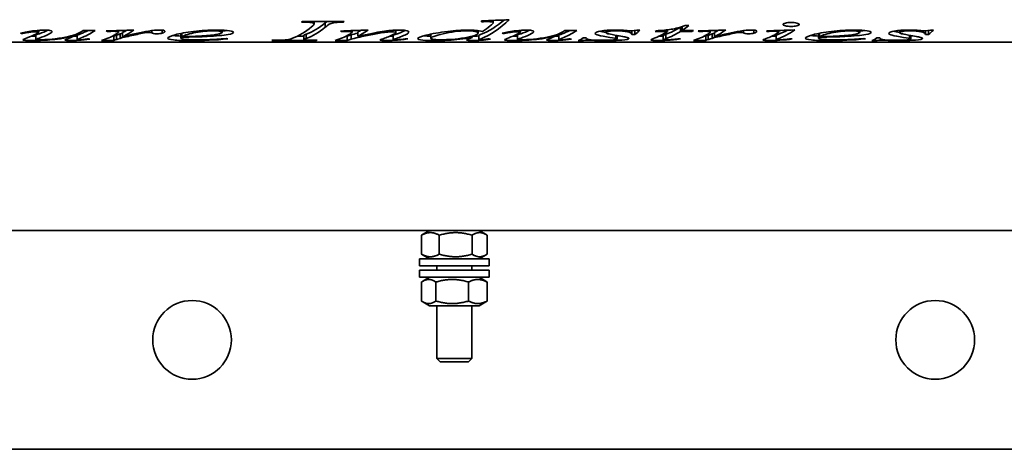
# Model space of a CAD drawing. Header units: millimetres. Extents: x 499 to 1181, y 168 to 1020.
# Tile 2 of 5: x 670 to 895, y 339 to 437. Entities that reach past the tile are written whole.
import ezdxf

# ---------------------------------------------------------------- set-up
doc = ezdxf.new("R2010")
doc.units = ezdxf.units.MM
doc.header["$LTSCALE"] = 4
doc.layers.add('Krawędzie widoczne(ISO)', color=7, linetype='Continuous', lineweight=35, true_color=0x262659)

msp = doc.modelspace()

# ---------------------------------------------------------------- linework, layer by layer
at = {"layer": 'Krawędzie widoczne(ISO)'}
for p, q in [((734.76, 437.07), (744.32, 437.07)), ((737.42, 437.07), (737.42, 436.51)), ((742.36, 437.07), (742.36, 436.82)), ((744.12, 437.07), (744.12, 436.9)), ((775.73, 437.18), (775.73, 437)), ((778.12, 437.29), (778.12, 436.95)), ((778.41, 437.3), (778.41, 436.78)), ((674.43, 435.05), (674.43, 434.61)), ((684.56, 435.02), (687.35, 435.02)), ((690.13, 434.91), (690.13, 434.78)), ((692.42, 434.99), (692.42, 434.75)), ((692.69, 435), (692.69, 434.64)), ((700.3, 434.98), (700.3, 434.45)), ((702.67, 435.08), (702.67, 434.4)), ((716.38, 435.09), (716.38, 434.59)), ((739.97, 436.72), (739.97, 435.74)), ((743.6, 434.89), (743.6, 434.75)), ((746.16, 434.98), (746.16, 434.6)), ((756.15, 435.1), (756.15, 434.53)), ((774.96, 434.96), (774.96, 434.43)), ((784.6, 435.05), (784.6, 434.61)), ((794.73, 435.02), (797.53, 435.02)), ((804.21, 435.03), (804.21, 434.52)), ((810.13, 434.94), (810.13, 434.07)), ((810.8, 435.01), (810.8, 434.07)), ((811.23, 435.11), (811.93, 435.11)), ((818.3, 434.79), (815.48, 434.79)), ((818.3, 435.16), (818.3, 434.79)), ((821.63, 435.77), (821.26, 435.77)), ((821.26, 435.77), (821.26, 434.79)), ((823.87, 434.79), (821.26, 434.79)), ((821.63, 435.9), (821.63, 435.02)), ((821.63, 435.02), (824.18, 435.02)), ((822.3, 436.13), (823.12, 436.13)), ((823.87, 435.02), (823.87, 434.79)), ((825.51, 434.91), (825.51, 434.78)), ((827.8, 434.99), (827.8, 434.75)), ((828.06, 435), (828.06, 434.64)), ((835.68, 434.98), (835.68, 434.45)), ((838.05, 435.08), (838.05, 434.4)), ((840.95, 434.93), (840.95, 434.79)), ((843.71, 435.01), (843.71, 434.65)), ((862.25, 435.09), (862.25, 434.59)), ((871.38, 435.03), (871.38, 434.52)), ((877.31, 434.94), (877.31, 434.07)), ((877.98, 435.01), (877.98, 434.07)), ((878.41, 435.11), (879.1, 435.11)), ((670.81, 434.5), (670.81, 434.29)), ((673.75, 433.94), (673.75, 432.94)), ((682.39, 433.91), (682.39, 433.68)), ((683.23, 433.9), (683.23, 432.9)), ((683.49, 432.85), (683.49, 432.75)), ((691.62, 432.73), (688.81, 432.73)), ((691.62, 433.73), (691.33, 433.73)), ((691.62, 433.73), (691.62, 432.73)), ((692.22, 433.93), (692.22, 432.94)), ((693.09, 434.2), (693.09, 433.2)), ((693.63, 434.56), (693.63, 433.57)), ((697.75, 434.53), (697.75, 434.28)), ((706.94, 434.27), (706.94, 433.28)), ((707.04, 434.34), (707.04, 433.47)), ((707.17, 434.37), (707.17, 433.59)), ((737.93, 432.73), (727.76, 432.73)), ((735.05, 433.73), (733.64, 433.73)), ((735.05, 433.91), (735.05, 432.91)), ((735.64, 434.16), (735.64, 433.17)), ((737.93, 432.79), (737.93, 432.73)), ((744.99, 432.73), (742.24, 432.73)), ((744.99, 433.73), (744.77, 433.73)), ((744.99, 433.73), (744.99, 432.73)), ((745.89, 434), (745.89, 433.01)), ((747.4, 434.65), (747.4, 433.66)), ((755.51, 433.9), (755.51, 432.91)), ((764.15, 434.17), (764.15, 433.18)), ((773.55, 433.68), (773.55, 433.4)), ((775.08, 433.88), (775.08, 432.89)), ((780.98, 434.5), (780.98, 434.29)), ((783.92, 433.94), (783.92, 432.94)), ((792.56, 433.91), (792.56, 433.68)), ((793.4, 433.9), (793.4, 432.9)), ((793.67, 432.85), (793.67, 432.75)), ((798.53, 432.69), (797.85, 432.69)), ((798.53, 433.02), (798.53, 432.69)), ((798.98, 433.29), (799.65, 433.29)), ((806.47, 433.9), (806.47, 433.16)), ((806.76, 433.85), (806.76, 433.02)), ((810.8, 434.07), (810.13, 434.07)), ((817.3, 433.88), (817.3, 432.89)), ((817.91, 434.13), (817.91, 433.13)), ((818.16, 432.84), (818.16, 432.75)), ((827, 432.73), (824.18, 432.73)), ((827, 433.73), (826.71, 433.73)), ((827, 433.73), (827, 432.73)), ((827.59, 433.93), (827.59, 432.94)), ((828.47, 434.2), (828.47, 433.2)), ((829, 434.56), (829, 433.57)), ((833.13, 434.53), (833.13, 434.28)), ((843.09, 433.91), (843.09, 432.91)), ((843.97, 432.86), (843.97, 432.77)), ((852.82, 434.27), (852.82, 433.28)), ((852.92, 434.34), (852.92, 433.47)), ((853.04, 434.37), (853.04, 433.59)), ((865.7, 432.69), (865.03, 432.69)), ((865.7, 433.02), (865.7, 432.69)), ((866.15, 433.29), (866.83, 433.29)), ((873.65, 433.9), (873.65, 433.16)), ((873.94, 433.85), (873.94, 433.02)), ((877.98, 434.07), (877.31, 434.07)), ((924.29, 432.3), (551.5, 432.3)), ((499.5, 389.3), (919.5, 389.3)), ((762, 383.88), (762, 388.23)), ((763.85, 389.3), (762.19, 388.35)), ((766.06, 383.88), (766.06, 388.23)), ((773.56, 383.88), (773.56, 388.23)), ((775.15, 389.3), (776.81, 388.35)), ((777, 383.88), (777, 388.23)), ((763.85, 382.8), (762.19, 383.76)), ((775.15, 382.8), (776.81, 383.76)), ((761.5, 382.8), (777.5, 382.8)), ((761.5, 381.2), (761.5, 382.8)), ((761.5, 381.2), (777.5, 381.2)), ((765.5, 381.2), (765.5, 380.2)), ((773.5, 381.2), (773.5, 380.2)), ((777.5, 381.2), (777.5, 382.8)), ((761.5, 380.2), (777.5, 380.2)), ((761.5, 378.6), (761.5, 380.2)), ((761.5, 378.6), (777.5, 378.6)), ((763.85, 378.6), (762.28, 377.7)), ((775.15, 378.6), (776.72, 377.7)), ((777.5, 378.6), (777.5, 380.2)), ((762.01, 373.18), (762.01, 377.53)), ((765.28, 373.18), (765.28, 377.53)), ((772.76, 373.18), (772.76, 377.53)), ((776.99, 373.18), (776.99, 377.53)), ((763.85, 372.1), (762.28, 373.01)), ((763.85, 372.1), (775.15, 372.1)), ((765.5, 372.1), (765.5, 360.07)), ((773.5, 372.1), (773.5, 360.07)), ((775.15, 372.1), (776.72, 373.01)), ((765.5, 360.07), (773.5, 360.07)), ((766.27, 359.3), (765.5, 360.07)), ((772.73, 359.3), (766.27, 359.3)), ((772.73, 359.3), (773.5, 360.07)), ((914.5, 339.3), (504.5, 339.3))]:
    msp.add_line(p, q, dxfattribs=at)
for centre in [(709.5, 364.3), (879.5, 364.3)]:
    msp.add_circle(centre, 9, dxfattribs=at)
for points in [[(734.54, 436.9), (734.61, 436.95), (734.69, 437.01), (734.76, 437.07)], [(740.42, 437.07), (740.28, 436.97), (740.13, 436.85), (739.97, 436.72)], [(744.32, 437.07), (744.25, 437.01), (744.18, 436.95), (744.12, 436.9)], [(782.06, 437.46), (779.91, 435.41), (777.76, 433.96), (775.61, 433.13)], [(780.94, 437.41), (779.16, 435.9), (777.39, 434.81), (775.61, 434.13)], [(775.73, 437.18), (777.84, 437.27), (779.95, 437.37), (782.06, 437.46)], [(777.14, 437.03), (776.86, 437.03), (776.39, 437.02), (775.73, 437)], [(778.12, 436.95), (777.88, 437.01), (777.55, 437.03), (777.14, 437.03)], [(670.24, 434.36), (671.25, 434.61), (672.31, 434.82), (673.43, 434.95)], [(673.43, 434.95), (674.28, 435.06), (675.07, 435.11), (675.79, 435.11)], [(676.55, 435.08), (675.9, 434.77), (675.24, 434.5), (674.59, 434.27)], [(677.47, 434.75), (677.47, 434.62), (677.18, 434.4), (676.61, 434.12)], [(685.71, 435.02), (685.14, 434.72), (684.56, 434.45), (683.98, 434.23)], [(687.35, 435.02), (686.23, 434.27), (685.11, 433.68), (683.98, 433.24)], [(684.13, 434.72), (684.27, 434.82), (684.41, 434.92), (684.56, 435.02)], [(689.89, 434.91), (691.99, 434.97), (694.1, 435.04), (696.2, 435.11)], [(690.13, 434.78), (690.05, 434.82), (689.97, 434.86), (689.89, 434.91)], [(691.48, 434.81), (691.24, 434.81), (690.79, 434.8), (690.13, 434.78)], [(692.42, 434.75), (692.18, 434.79), (691.86, 434.81), (691.48, 434.81)], [(692.69, 434.64), (692.69, 434.69), (692.6, 434.72), (692.42, 434.75)], [(696.2, 435.11), (695.34, 434.5), (694.48, 433.99), (693.63, 433.57)], [(694.58, 435.06), (694.26, 434.88), (693.94, 434.71), (693.63, 434.56)], [(693.63, 433.57), (695.8, 434.08), (697.77, 434.57), (699.53, 434.86)], [(699.53, 434.86), (700.54, 435.03), (701.35, 435.11), (701.98, 435.11)], [(703.31, 434.83), (703.31, 434.67), (703.1, 434.53), (702.67, 434.4)], [(717.49, 435.02), (717.16, 434.97), (716.79, 434.92), (716.38, 434.88)], [(732.51, 433.21), (733.96, 433.8), (735.41, 434.68), (736.86, 435.83)], [(739.97, 436.72), (738.53, 435.59), (737.08, 434.73), (735.64, 434.16)], [(739.97, 435.74), (738.53, 434.6), (737.08, 433.74), (735.64, 433.17)], [(736.86, 435.83), (737.23, 436.12), (737.42, 436.35), (737.42, 436.51)], [(744.12, 436.9), (743.33, 436.9), (742.74, 436.87), (742.36, 436.82)], [(743.44, 434.88), (745.56, 434.96), (747.68, 435.03), (749.79, 435.11)], [(743.6, 434.75), (743.55, 434.79), (743.5, 434.84), (743.44, 434.88)], [(744.28, 434.77), (744.05, 434.76), (743.83, 434.76), (743.6, 434.75)], [(745.03, 434.79), (744.9, 434.79), (744.65, 434.78), (744.28, 434.77)], [(749.79, 435.11), (749, 434.54), (748.2, 434.06), (747.4, 433.66)], [(748.16, 435.05), (747.91, 434.91), (747.66, 434.78), (747.4, 434.65)], [(758.28, 435.01), (757.5, 434.63), (756.72, 434.32), (755.94, 434.07)], [(768.05, 434.8), (769.69, 435), (771.19, 435.11), (772.57, 435.11)], [(775.96, 434.76), (776.54, 435.15), (777.13, 435.59), (777.71, 436.07)], [(777.71, 436.07), (777.91, 436.24), (778.06, 436.37), (778.18, 436.47)], [(778.41, 436.78), (778.41, 436.85), (778.31, 436.91), (778.12, 436.95)], [(778.18, 436.47), (778.33, 436.59), (778.41, 436.7), (778.41, 436.78)], [(780.41, 434.36), (781.42, 434.61), (782.48, 434.82), (783.6, 434.95)], [(783.6, 434.95), (784.45, 435.06), (785.24, 435.11), (785.97, 435.11)], [(786.73, 435.08), (786.07, 434.77), (785.42, 434.5), (784.76, 434.27)], [(787.64, 434.75), (787.64, 434.62), (787.35, 434.4), (786.78, 434.12)], [(795.89, 435.02), (795.31, 434.72), (794.73, 434.45), (794.16, 434.23)], [(797.53, 435.02), (796.4, 434.27), (795.28, 433.68), (794.16, 433.24)], [(794.3, 434.72), (794.44, 434.82), (794.59, 434.92), (794.73, 435.02)], [(804.21, 434.55), (803.61, 434.65), (803.13, 434.74), (802.78, 434.82)], [(806.35, 435.11), (806.74, 435.11), (807.11, 435.11), (807.43, 435.1)], [(809.9, 434.94), (810.44, 434.94), (810.88, 434.99), (811.23, 435.11)], [(811.93, 435.11), (811.55, 434.73), (811.18, 434.38), (810.8, 434.07)], [(815.07, 433.16), (816.15, 433.56), (817.22, 434.1), (818.3, 434.79)], [(815.48, 434.79), (815.54, 434.84), (815.6, 434.89), (815.66, 434.93)], [(821.26, 435.77), (820.14, 435.08), (819.03, 434.53), (817.91, 434.13)], [(821.26, 434.79), (820.14, 434.09), (819.03, 433.54), (817.91, 433.13)], [(823.12, 436.13), (822.62, 435.73), (822.12, 435.36), (821.63, 435.02)], [(824.18, 435.02), (824.08, 434.95), (823.98, 434.87), (823.87, 434.79)], [(825.26, 434.91), (827.37, 434.97), (829.47, 435.04), (831.57, 435.11)], [(825.51, 434.78), (825.43, 434.82), (825.35, 434.86), (825.26, 434.91)], [(826.86, 434.81), (826.61, 434.81), (826.16, 434.8), (825.51, 434.78)], [(827.8, 434.75), (827.55, 434.79), (827.24, 434.81), (826.86, 434.81)], [(828.06, 434.64), (828.06, 434.69), (827.97, 434.72), (827.8, 434.75)], [(831.57, 435.11), (830.72, 434.5), (829.86, 433.99), (829, 433.57)], [(829.95, 435.06), (829.64, 434.88), (829.32, 434.71), (829, 434.56)], [(829, 433.57), (831.18, 434.08), (833.15, 434.57), (834.9, 434.86)], [(834.9, 434.86), (835.91, 435.03), (836.73, 435.11), (837.35, 435.11)], [(838.68, 434.83), (838.68, 434.67), (838.47, 434.53), (838.05, 434.4)], [(840.95, 434.93), (843.09, 434.99), (845.24, 435.06), (847.38, 435.13)], [(842.62, 434.83), (842.35, 434.83), (841.79, 434.81), (840.95, 434.79)], [(847.38, 435.13), (846.08, 434.23), (844.78, 433.55), (843.48, 433.08)], [(845.71, 435.08), (844.97, 434.67), (844.22, 434.34), (843.48, 434.07)], [(863.37, 435.02), (863.04, 434.97), (862.67, 434.92), (862.25, 434.88)], [(871.38, 434.55), (870.79, 434.65), (870.31, 434.74), (869.95, 434.82)], [(873.53, 435.11), (873.92, 435.11), (874.28, 435.11), (874.61, 435.1)], [(877.08, 434.94), (877.61, 434.94), (878.05, 434.99), (878.41, 435.11)], [(879.1, 435.11), (878.73, 434.73), (878.35, 434.38), (877.98, 434.07)], [(670.81, 434.29), (670.62, 434.31), (670.43, 434.34), (670.24, 434.36)], [(670.83, 432.87), (670.83, 432.96), (671.16, 433.09), (671.81, 433.33)], [(671.81, 433.33), (672.45, 433.57), (673.09, 433.84), (673.73, 434.16)], [(672.91, 433.69), (672.85, 433.69), (672.78, 433.69), (672.72, 433.69)], [(673.75, 433.7), (673.47, 433.69), (673.19, 433.69), (672.91, 433.69)], [(673.73, 434.16), (674.19, 434.39), (674.43, 434.55), (674.43, 434.61)], [(674.59, 434.27), (674.03, 434.08), (673.75, 433.98), (673.75, 433.94)], [(674.59, 433.28), (674.03, 433.08), (673.75, 432.99), (673.75, 432.94)], [(676.61, 434.12), (675.94, 433.79), (675.26, 433.51), (674.59, 433.28)], [(680.41, 432.81), (680.41, 432.85), (680.49, 432.9), (680.66, 432.97)], [(680.66, 432.97), (680.86, 433.05), (681.44, 433.24), (682.39, 433.68)], [(683.49, 432.75), (682.91, 432.71), (682.34, 432.69), (681.78, 432.69)], [(683.23, 433.73), (682.95, 433.71), (682.67, 433.7), (682.39, 433.7)], [(683.98, 434.23), (683.48, 434.03), (683.23, 433.94), (683.23, 433.9)], [(683.98, 433.24), (683.48, 433.04), (683.23, 432.94), (683.23, 432.9)], [(686.11, 433.05), (685.26, 432.89), (684.39, 432.8), (683.49, 432.75)], [(685.56, 433.1), (685.74, 433.08), (685.93, 433.07), (686.11, 433.05)], [(688.81, 432.73), (689.9, 433.03), (691, 433.51), (692.09, 434.14)], [(692.22, 433.93), (692.02, 433.86), (691.82, 433.79), (691.62, 433.73)], [(692.22, 432.94), (692.02, 432.86), (691.82, 432.79), (691.62, 432.73)], [(692.09, 434.14), (692.49, 434.36), (692.69, 434.54), (692.69, 434.64)], [(693.09, 434.2), (692.58, 434.04), (692.28, 433.96), (692.22, 433.93)], [(693.09, 433.2), (692.58, 433.04), (692.28, 432.96), (692.22, 432.94)], [(693.63, 434.35), (693.43, 434.3), (693.26, 434.25), (693.09, 434.2)], [(694.42, 433.56), (693.9, 433.44), (693.46, 433.32), (693.09, 433.2)], [(697.75, 434.28), (696.73, 434.07), (695.62, 433.82), (694.42, 433.56)], [(699.2, 434.54), (698.87, 434.5), (698.39, 434.42), (697.75, 434.28)], [(699.79, 434.56), (699.58, 434.56), (699.38, 434.55), (699.2, 434.54)], [(700.14, 434.54), (700.05, 434.55), (699.93, 434.56), (699.79, 434.56)], [(700.3, 434.45), (700.28, 434.49), (700.22, 434.52), (700.14, 434.54)], [(702.67, 434.4), (702.39, 434.3), (701.97, 434.25), (701.41, 434.25)], [(706.96, 434.33), (706.95, 434.3), (706.94, 434.29), (706.94, 434.27)], [(707.04, 433.47), (706.98, 433.39), (706.94, 433.32), (706.94, 433.28)], [(712.95, 433.63), (711.54, 433.56), (709.58, 433.51), (707.04, 433.47)], [(707.17, 433.59), (709.03, 433.62), (710.55, 433.67), (711.72, 433.74)], [(717.69, 433.1), (714.77, 432.78), (711.99, 432.69), (709.35, 432.69)], [(717.75, 434.08), (716.66, 433.88), (715.06, 433.74), (712.95, 433.63)], [(717.32, 433.16), (717.44, 433.14), (717.56, 433.12), (717.69, 433.1)], [(718.99, 434.59), (718.99, 434.4), (718.58, 434.23), (717.75, 434.08)], [(727.76, 432.73), (727.84, 432.75), (727.93, 432.77), (728.02, 432.78)], [(728.02, 432.78), (729.06, 432.79), (729.74, 432.79), (730.06, 432.81)], [(730.06, 432.81), (730.61, 432.83), (731.01, 432.85), (731.27, 432.88)], [(731.27, 432.88), (731.68, 432.94), (732.09, 433.04), (732.51, 433.21)], [(735.64, 434.16), (735.24, 434.02), (735.05, 433.94), (735.05, 433.91)], [(735.64, 433.17), (735.24, 433.02), (735.05, 432.95), (735.05, 432.91)], [(738.13, 432.78), (738.06, 432.77), (737.99, 432.75), (737.93, 432.73)], [(742.24, 432.73), (743.35, 433.04), (744.46, 433.51), (745.57, 434.16)], [(745.89, 434), (745.59, 433.9), (745.29, 433.81), (744.99, 433.73)], [(745.89, 433.01), (745.59, 432.9), (745.29, 432.81), (744.99, 432.73)], [(745.57, 434.16), (745.96, 434.39), (746.16, 434.54), (746.16, 434.6)], [(747.4, 434.38), (746.8, 434.25), (746.3, 434.12), (745.89, 434)], [(747.47, 433.41), (746.84, 433.27), (746.31, 433.14), (745.89, 433.01)], [(752.51, 432.82), (752.51, 432.87), (752.75, 432.96), (753.23, 433.12)], [(753.23, 433.12), (754.04, 433.4), (754.86, 433.74), (755.68, 434.15)], [(755.25, 434.69), (754.88, 434.69), (754.43, 434.66), (753.9, 434.6)], [(755.76, 432.75), (755.08, 432.71), (754.47, 432.69), (753.94, 432.69)], [(755.51, 433.73), (755.24, 433.72), (754.97, 433.71), (754.72, 433.7)], [(755.94, 434.07), (755.66, 433.97), (755.51, 433.92), (755.51, 433.9)], [(755.94, 433.07), (755.66, 432.98), (755.51, 432.93), (755.51, 432.91)], [(755.68, 434.15), (755.99, 434.31), (756.15, 434.44), (756.15, 434.53)], [(758.84, 433.07), (757.75, 432.9), (756.72, 432.8), (755.76, 432.75)], [(755.92, 432.85), (756.04, 432.85), (756.2, 432.86), (756.39, 432.87)], [(758.49, 434.12), (757.64, 433.7), (756.79, 433.35), (755.94, 433.07)], [(756.39, 432.87), (756.96, 432.92), (757.59, 432.99), (758.27, 433.11)], [(758.27, 433.11), (758.46, 433.1), (758.65, 433.09), (758.84, 433.07)], [(759.09, 434.64), (759.09, 434.5), (758.89, 434.32), (758.49, 434.12)], [(764.15, 433.7), (763.55, 433.71), (763, 433.73), (762.5, 433.77)], [(764.15, 434.18), (764.15, 434.17), (764.15, 434.17), (764.15, 434.17)], [(768.18, 432.78), (767.06, 432.72), (765.99, 432.69), (764.97, 432.69)], [(773.55, 433.4), (771.59, 433.04), (769.8, 432.87), (768.18, 432.78)], [(772.28, 432.84), (772.28, 432.9), (772.47, 432.99), (772.83, 433.12)], [(772.83, 433.12), (773.07, 433.21), (773.31, 433.3), (773.55, 433.4)], [(775.08, 433.74), (774.56, 433.71), (774.06, 433.69), (773.6, 433.69)], [(775.61, 434.13), (775.26, 433.99), (775.08, 433.92), (775.08, 433.88)], [(775.61, 433.13), (775.26, 433), (775.08, 432.92), (775.08, 432.89)], [(775.39, 432.85), (775.49, 432.85), (775.62, 432.85), (775.77, 432.87)], [(775.77, 432.87), (776.05, 432.89), (776.51, 432.96), (777.16, 433.09)], [(777.16, 433.09), (777.37, 433.07), (777.59, 433.06), (777.8, 433.04)], [(780.98, 434.29), (780.79, 434.31), (780.6, 434.34), (780.41, 434.36)], [(781, 432.87), (781, 432.96), (781.33, 433.09), (781.98, 433.33)], [(781.98, 433.33), (782.62, 433.57), (783.26, 433.84), (783.9, 434.16)], [(783.09, 433.69), (783.02, 433.69), (782.95, 433.69), (782.89, 433.69)], [(783.92, 433.7), (783.64, 433.69), (783.36, 433.69), (783.09, 433.69)], [(783.9, 434.16), (784.37, 434.39), (784.6, 434.55), (784.6, 434.61)], [(784.76, 434.27), (784.2, 434.08), (783.92, 433.98), (783.92, 433.94)], [(784.76, 433.28), (784.2, 433.08), (783.92, 432.99), (783.92, 432.94)], [(786.78, 434.12), (786.11, 433.79), (785.44, 433.51), (784.76, 433.28)], [(790.58, 432.81), (790.58, 432.85), (790.66, 432.9), (790.83, 432.97)], [(790.83, 432.97), (791.03, 433.05), (791.61, 433.24), (792.56, 433.68)], [(793.67, 432.75), (793.08, 432.71), (792.51, 432.69), (791.95, 432.69)], [(793.4, 433.73), (793.12, 433.71), (792.84, 433.7), (792.56, 433.7)], [(794.16, 434.23), (793.65, 434.03), (793.4, 433.94), (793.4, 433.9)], [(794.16, 433.24), (793.65, 433.04), (793.4, 432.94), (793.4, 432.9)], [(796.28, 433.05), (795.44, 432.89), (794.56, 432.8), (793.67, 432.75)], [(795.73, 433.1), (795.91, 433.08), (796.1, 433.07), (796.28, 433.05)], [(797.85, 432.69), (798.23, 432.85), (798.6, 433.05), (798.98, 433.29)], [(799.79, 432.76), (799.24, 432.76), (798.81, 432.74), (798.53, 432.69)], [(800.73, 432.75), (800.32, 432.76), (800.01, 432.76), (799.79, 432.76)], [(803.8, 432.69), (802.91, 432.69), (801.89, 432.71), (800.73, 432.75)], [(806.76, 433.02), (806.76, 433.07), (806.66, 433.12), (806.47, 433.16)], [(807.22, 433.77), (807.07, 433.76), (806.92, 433.75), (806.76, 433.75)], [(814.44, 432.85), (814.44, 432.91), (814.65, 433), (815.07, 433.16)], [(818.16, 432.75), (817.52, 432.71), (816.86, 432.69), (816.19, 432.69)], [(817.3, 433.71), (816.98, 433.7), (816.66, 433.69), (816.33, 433.69)], [(817.91, 434.13), (817.5, 433.99), (817.3, 433.92), (817.3, 433.88)], [(817.91, 433.13), (817.5, 433), (817.3, 432.92), (817.3, 432.89)], [(817.75, 432.83), (818.02, 432.83), (818.38, 432.85), (818.83, 432.89)], [(821.2, 433.07), (820.14, 432.89), (819.12, 432.8), (818.16, 432.75)], [(818.83, 432.89), (819.09, 432.91), (819.67, 432.98), (820.59, 433.12)], [(820.59, 433.12), (820.79, 433.1), (820.99, 433.09), (821.2, 433.07)], [(824.18, 432.73), (825.28, 433.03), (826.37, 433.51), (827.47, 434.14)], [(827.59, 433.93), (827.39, 433.86), (827.2, 433.79), (827, 433.73)], [(827.59, 432.94), (827.39, 432.86), (827.2, 432.79), (827, 432.73)], [(827.47, 434.14), (827.86, 434.36), (828.06, 434.54), (828.06, 434.64)], [(828.47, 434.2), (827.95, 434.04), (827.66, 433.96), (827.59, 433.93)], [(828.47, 433.2), (827.95, 433.04), (827.66, 432.96), (827.59, 432.94)], [(829, 434.35), (828.81, 434.3), (828.63, 434.25), (828.47, 434.2)], [(829.8, 433.56), (829.28, 433.44), (828.84, 433.32), (828.47, 433.2)], [(833.13, 434.28), (832.11, 434.07), (831, 433.82), (829.8, 433.56)], [(834.58, 434.54), (834.25, 434.5), (833.77, 434.42), (833.13, 434.28)], [(835.17, 434.56), (834.95, 434.56), (834.75, 434.55), (834.58, 434.54)], [(835.52, 434.54), (835.42, 434.55), (835.31, 434.56), (835.17, 434.56)], [(835.68, 434.45), (835.65, 434.49), (835.6, 434.52), (835.52, 434.54)], [(838.05, 434.4), (837.76, 434.3), (837.34, 434.25), (836.78, 434.25)], [(840.05, 432.83), (840.05, 432.87), (840.21, 432.94), (840.54, 433.05)], [(840.54, 433.05), (841.4, 433.34), (842.26, 433.73), (843.11, 434.2)], [(843.97, 432.77), (843.18, 432.72), (842.42, 432.69), (841.69, 432.69)], [(843.09, 433.72), (842.77, 433.71), (842.45, 433.7), (842.13, 433.69)], [(843.48, 434.07), (843.22, 433.98), (843.09, 433.93), (843.09, 433.91)], [(843.48, 433.08), (843.22, 432.98), (843.09, 432.93), (843.09, 432.91)], [(843.11, 434.2), (843.51, 434.42), (843.71, 434.58), (843.71, 434.65)], [(843.63, 432.85), (843.79, 432.85), (843.99, 432.86), (844.24, 432.88)], [(846.79, 433.07), (845.99, 432.94), (845.05, 432.84), (843.97, 432.77)], [(844.24, 432.88), (844.86, 432.93), (845.5, 433.01), (846.14, 433.12)], [(846.14, 433.12), (846.36, 433.1), (846.57, 433.09), (846.79, 433.07)], [(852.83, 434.33), (852.82, 434.3), (852.82, 434.29), (852.82, 434.27)], [(852.92, 433.47), (852.85, 433.39), (852.82, 433.32), (852.82, 433.28)], [(858.82, 433.63), (857.42, 433.56), (855.45, 433.51), (852.92, 433.47)], [(853.04, 433.59), (854.91, 433.62), (856.42, 433.67), (857.6, 433.74)], [(863.56, 433.1), (860.65, 432.78), (857.87, 432.69), (855.23, 432.69)], [(863.62, 434.08), (862.53, 433.88), (860.93, 433.74), (858.82, 433.63)], [(863.19, 433.16), (863.31, 433.14), (863.44, 433.12), (863.56, 433.1)], [(864.87, 434.59), (864.87, 434.4), (864.45, 434.23), (863.62, 434.08)], [(865.03, 432.69), (865.41, 432.85), (865.78, 433.05), (866.15, 433.29)], [(866.97, 432.76), (866.41, 432.76), (865.99, 432.74), (865.7, 432.69)], [(867.91, 432.75), (867.5, 432.76), (867.19, 432.76), (866.97, 432.76)], [(870.97, 432.69), (870.09, 432.69), (869.07, 432.71), (867.91, 432.75)], [(873.94, 433.02), (873.94, 433.07), (873.84, 433.12), (873.65, 433.16)], [(874.4, 433.77), (874.25, 433.76), (874.09, 433.75), (873.94, 433.75)]]:
    msp.add_open_spline(points, degree=3, dxfattribs=at)
for points, knots in [([(673.83, 434.71), (673.52, 434.71), (673.21, 434.69), (672.9, 434.66), (672.6, 434.63), (671.9, 434.49), (670.81, 434.29)], [0, 0, 0, 0, 1, 1, 1, 2, 2, 2, 2]), ([(674.43, 434.61), (674.43, 434.64), (674.36, 434.66), (674.24, 434.68), (674.12, 434.7), (673.98, 434.71), (673.83, 434.71)], [0, 0, 0, 0, 1, 1, 1, 2, 2, 2, 2]), ([(674.63, 432.87), (675.05, 432.87), (675.6, 432.89), (676.28, 432.93), (676.97, 432.97), (677.87, 433.05), (679, 433.22), (680.13, 433.38), (681.06, 433.56), (681.8, 433.74), (682.53, 433.92), (683.31, 434.22), (684.13, 434.72)], [0, 0, 0, 0, 1, 1, 1, 2, 2, 2, 3, 3, 3, 4, 4, 4, 4]), ([(675.79, 435.11), (676.28, 435.11), (676.69, 435.08), (677, 435.01), (677.31, 434.94), (677.47, 434.85), (677.47, 434.75)], [0, 0, 0, 0, 1, 1, 1, 2, 2, 2, 2]), ([(701.98, 435.11), (702.39, 435.11), (702.71, 435.09), (702.95, 435.04), (703.19, 434.99), (703.31, 434.92), (703.31, 434.83)], [0, 0, 0, 0, 1, 1, 1, 2, 2, 2, 2]), ([(703.92, 433.22), (703.92, 433.44), (704.48, 433.7), (705.61, 434.01), (706.74, 434.31), (708.16, 434.59), (709.87, 434.79), (711.58, 435), (713.34, 435.11), (715.15, 435.11)], [0, 0, 0, 0, 1, 1, 1, 2, 2, 2, 3, 3, 3, 3]), ([(714.46, 434.93), (713.17, 434.93), (711.8, 434.79), (710.35, 434.54), (708.91, 434.3), (707.85, 433.95), (707.17, 433.59)], [0, 0, 0, 0, 1, 1, 1, 2, 2, 2, 2]), ([(716.38, 434.59), (716.38, 434.69), (716.21, 434.77), (715.88, 434.83), (715.54, 434.89), (715.07, 434.93), (714.46, 434.93)], [0, 0, 0, 0, 1, 1, 1, 2, 2, 2, 2]), ([(715.15, 435.11), (716.46, 435.11), (717.43, 435.06), (718.05, 434.95), (718.68, 434.85), (718.99, 434.72), (718.99, 434.59)], [0, 0, 0, 0, 1, 1, 1, 2, 2, 2, 2]), ([(737.42, 436.51), (737.42, 436.59), (737.33, 436.66), (737.17, 436.72), (737.01, 436.78), (736.76, 436.82), (736.44, 436.85), (736.11, 436.88), (735.48, 436.9), (734.54, 436.9)], [0, 0, 0, 0, 1, 1, 1, 2, 2, 2, 3, 3, 3, 3]), ([(742.36, 436.82), (741.8, 436.75), (741.38, 436.66), (741.09, 436.53), (740.81, 436.41), (740.43, 436.13), (739.97, 435.74)], [0, 0, 0, 0, 1, 1, 1, 2, 2, 2, 2]), ([(746.16, 434.6), (746.16, 434.65), (746.05, 434.69), (745.83, 434.73), (745.61, 434.77), (745.35, 434.79), (745.03, 434.79)], [0, 0, 0, 0, 1, 1, 1, 2, 2, 2, 2]), ([(747.4, 433.66), (749.85, 434.15), (751.73, 434.58), (753.04, 434.79), (754.35, 435), (755.61, 435.11), (756.82, 435.11)], [0, 0, 0, 0, 1, 1, 1, 2, 2, 2, 2]), ([(756.82, 435.11), (757.47, 435.11), (758.01, 435.07), (758.44, 434.98), (758.87, 434.89), (759.09, 434.77), (759.09, 434.64)], [0, 0, 0, 0, 1, 1, 1, 2, 2, 2, 2]), ([(761.13, 433.13), (761.13, 433.34), (761.76, 433.59), (763.03, 433.92), (764.3, 434.24), (765.97, 434.55), (768.05, 434.8)], [0, 0, 0, 0, 1, 1, 1, 2, 2, 2, 2]), ([(772.28, 434.93), (770.57, 434.93), (768.78, 434.66), (766.93, 434.22), (765.08, 433.79), (764.15, 433.45), (764.15, 433.18)], [0, 0, 0, 0, 1, 1, 1, 2, 2, 2, 2]), ([(774.96, 434.43), (774.96, 434.57), (774.71, 434.69), (774.2, 434.79), (773.7, 434.88), (773.06, 434.93), (772.28, 434.93)], [0, 0, 0, 0, 1, 1, 1, 2, 2, 2, 2]), ([(772.57, 435.11), (773.29, 435.11), (773.91, 435.08), (774.43, 435.03), (774.94, 434.97), (775.45, 434.88), (775.96, 434.76)], [0, 0, 0, 0, 1, 1, 1, 2, 2, 2, 2]), ([(784.01, 434.71), (783.69, 434.71), (783.38, 434.69), (783.08, 434.66), (782.77, 434.63), (782.07, 434.49), (780.98, 434.29)], [0, 0, 0, 0, 1, 1, 1, 2, 2, 2, 2]), ([(784.6, 434.61), (784.6, 434.64), (784.54, 434.66), (784.41, 434.68), (784.29, 434.7), (784.16, 434.71), (784.01, 434.71)], [0, 0, 0, 0, 1, 1, 1, 2, 2, 2, 2]), ([(784.8, 432.87), (785.22, 432.87), (785.78, 432.89), (786.46, 432.93), (787.14, 432.97), (788.04, 433.05), (789.17, 433.22), (790.3, 433.38), (791.24, 433.56), (791.97, 433.74), (792.71, 433.92), (793.48, 434.22), (794.3, 434.72)], [0, 0, 0, 0, 1, 1, 1, 2, 2, 2, 3, 3, 3, 4, 4, 4, 4]), ([(785.97, 435.11), (786.46, 435.11), (786.86, 435.08), (787.17, 435.01), (787.48, 434.94), (787.64, 434.85), (787.64, 434.75)], [0, 0, 0, 0, 1, 1, 1, 2, 2, 2, 2]), ([(801.71, 434.31), (801.71, 434.51), (802.15, 434.7), (803.01, 434.86), (803.88, 435.03), (804.99, 435.11), (806.35, 435.11)], [0, 0, 0, 0, 1, 1, 1, 2, 2, 2, 2]), ([(806.7, 434.93), (805.93, 434.93), (805.33, 434.89), (804.88, 434.8), (804.43, 434.72), (804.21, 434.63), (804.21, 434.52)], [0, 0, 0, 0, 1, 1, 1, 2, 2, 2, 2]), ([(810.13, 434.07), (810.06, 434.34), (809.71, 434.56), (809.08, 434.71), (808.44, 434.85), (807.65, 434.93), (806.7, 434.93)], [0, 0, 0, 0, 1, 1, 1, 2, 2, 2, 2]), ([(807.43, 435.1), (807.6, 435.09), (807.99, 435.06), (808.63, 435.01), (809.26, 434.96), (809.69, 434.94), (809.9, 434.94)], [0, 0, 0, 0, 1, 1, 1, 2, 2, 2, 2]), ([(815.66, 434.93), (817.03, 435.01), (818.18, 435.12), (819.12, 435.27), (820.06, 435.43), (821.12, 435.7), (822.3, 436.13)], [0, 0, 0, 0, 1, 1, 1, 2, 2, 2, 2]), ([(837.35, 435.11), (837.76, 435.11), (838.09, 435.09), (838.33, 435.04), (838.56, 434.99), (838.68, 434.92), (838.68, 434.83)], [0, 0, 0, 0, 1, 1, 1, 2, 2, 2, 2]), ([(843.71, 434.65), (843.71, 434.7), (843.61, 434.74), (843.42, 434.78), (843.23, 434.81), (842.96, 434.83), (842.62, 434.83)], [0, 0, 0, 0, 1, 1, 1, 2, 2, 2, 2]), ([(844.69, 436.38), (844.69, 436.5), (844.86, 436.61), (845.22, 436.7), (845.57, 436.8), (846.02, 436.84), (846.55, 436.84)], [0, 0, 0, 0, 1, 1, 1, 2, 2, 2, 2]), ([(846.55, 435.93), (846.03, 435.93), (845.59, 435.97), (845.23, 436.06), (844.87, 436.14), (844.69, 436.25), (844.69, 436.38)], [0, 0, 0, 0, 1, 1, 1, 2, 2, 2, 2]), ([(846.55, 436.84), (847.06, 436.84), (847.5, 436.8), (847.85, 436.7), (848.21, 436.61), (848.38, 436.5), (848.38, 436.38)], [0, 0, 0, 0, 1, 1, 1, 2, 2, 2, 2]), ([(848.38, 436.38), (848.38, 436.25), (848.2, 436.14), (847.84, 436.06), (847.48, 435.97), (847.05, 435.93), (846.55, 435.93)], [0, 0, 0, 0, 1, 1, 1, 2, 2, 2, 2]), ([(849.79, 433.22), (849.79, 433.44), (850.36, 433.7), (851.49, 434.01), (852.62, 434.31), (854.04, 434.59), (855.75, 434.79), (857.46, 435), (859.22, 435.11), (861.03, 435.11)], [0, 0, 0, 0, 1, 1, 1, 2, 2, 2, 3, 3, 3, 3]), ([(860.33, 434.93), (859.04, 434.93), (857.67, 434.79), (856.23, 434.54), (854.78, 434.3), (853.72, 433.95), (853.04, 433.59)], [0, 0, 0, 0, 1, 1, 1, 2, 2, 2, 2]), ([(862.25, 434.59), (862.25, 434.69), (862.09, 434.77), (861.75, 434.83), (861.42, 434.89), (860.95, 434.93), (860.33, 434.93)], [0, 0, 0, 0, 1, 1, 1, 2, 2, 2, 2]), ([(861.03, 435.11), (862.33, 435.11), (863.3, 435.06), (863.93, 434.95), (864.55, 434.85), (864.87, 434.72), (864.87, 434.59)], [0, 0, 0, 0, 1, 1, 1, 2, 2, 2, 2]), ([(868.89, 434.31), (868.89, 434.51), (869.32, 434.7), (870.19, 434.86), (871.05, 435.03), (872.17, 435.11), (873.53, 435.11)], [0, 0, 0, 0, 1, 1, 1, 2, 2, 2, 2]), ([(873.87, 434.93), (873.11, 434.93), (872.51, 434.89), (872.06, 434.8), (871.61, 434.72), (871.38, 434.63), (871.38, 434.52)], [0, 0, 0, 0, 1, 1, 1, 2, 2, 2, 2]), ([(877.31, 434.07), (877.24, 434.34), (876.89, 434.56), (876.25, 434.71), (875.62, 434.85), (874.83, 434.93), (873.87, 434.93)], [0, 0, 0, 0, 1, 1, 1, 2, 2, 2, 2]), ([(874.61, 435.1), (874.77, 435.09), (875.17, 435.06), (875.8, 435.01), (876.44, 434.96), (876.86, 434.94), (877.08, 434.94)], [0, 0, 0, 0, 1, 1, 1, 2, 2, 2, 2]), ([(672.91, 432.69), (672.33, 432.69), (671.84, 432.71), (671.43, 432.74), (671.03, 432.77), (670.83, 432.81), (670.83, 432.87)], [0, 0, 0, 0, 1, 1, 1, 2, 2, 2, 2]), ([(682.39, 433.68), (680.23, 433.19), (678.41, 432.97), (676.95, 432.86), (675.48, 432.74), (674.14, 432.69), (672.91, 432.69)], [0, 0, 0, 0, 1, 1, 1, 2, 2, 2, 2]), ([(673.75, 432.94), (673.75, 432.92), (673.83, 432.9), (673.99, 432.89), (674.14, 432.88), (674.36, 432.87), (674.63, 432.87)], [0, 0, 0, 0, 1, 1, 1, 2, 2, 2, 2]), ([(681.78, 432.69), (681.37, 432.69), (681.04, 432.71), (680.79, 432.73), (680.54, 432.75), (680.41, 432.78), (680.41, 432.81)], [0, 0, 0, 0, 1, 1, 1, 2, 2, 2, 2]), ([(683.23, 432.9), (683.23, 432.88), (683.26, 432.87), (683.32, 432.86), (683.38, 432.85), (683.47, 432.85), (683.58, 432.85)], [0, 0, 0, 0, 1, 1, 1, 2, 2, 2, 2]), ([(683.58, 432.85), (683.74, 432.85), (683.92, 432.85), (684.11, 432.87), (684.3, 432.89), (684.78, 432.95), (685.56, 433.1)], [0, 0, 0, 0, 1, 1, 1, 2, 2, 2, 2]), ([(701.41, 434.25), (701.12, 434.25), (700.88, 434.27), (700.68, 434.3), (700.48, 434.33), (700.36, 434.38), (700.3, 434.45)], [0, 0, 0, 0, 1, 1, 1, 2, 2, 2, 2]), ([(709.35, 432.69), (707.56, 432.69), (706.2, 432.73), (705.29, 432.84), (704.38, 432.94), (703.92, 433.06), (703.92, 433.22)], [0, 0, 0, 0, 1, 1, 1, 2, 2, 2, 2]), ([(706.94, 433.73), (706.29, 433.75), (705.73, 433.78), (705.29, 433.83), (705.22, 433.84), (705.15, 433.85), (705.09, 433.86)], [0.5113486, 0.5113486, 0.5113486, 0.5113486, 1, 1, 1, 1.0748091, 1.0748091, 1.0748091, 1.0748091]), ([(706.94, 433.28), (706.94, 433.14), (707.34, 433.04), (708.13, 432.97), (708.92, 432.89), (709.88, 432.86), (711.01, 432.86)], [0, 0, 0, 0, 1, 1, 1, 2, 2, 2, 2]), ([(711.01, 432.86), (711.91, 432.86), (712.77, 432.87), (713.6, 432.91), (714.43, 432.94), (715.67, 433.02), (717.32, 433.16)], [0, 0, 0, 0, 1, 1, 1, 2, 2, 2, 2]), ([(711.72, 433.74), (713.27, 433.84), (714.44, 433.97), (715.21, 434.12), (715.99, 434.28), (716.38, 434.44), (716.38, 434.59)], [0, 0, 0, 0, 1, 1, 1, 2, 2, 2, 2]), ([(735.05, 432.91), (735.05, 432.89), (735.13, 432.87), (735.28, 432.85), (735.44, 432.83), (735.68, 432.82), (736.02, 432.81), (736.35, 432.8), (737.06, 432.79), (738.13, 432.78)], [0, 0, 0, 0, 1, 1, 1, 2, 2, 2, 3, 3, 3, 3]), ([(753.9, 434.6), (752.92, 434.5), (751.9, 434.33), (750.84, 434.12), (749.77, 433.91), (748.65, 433.66), (747.47, 433.41)], [0, 0, 0, 0, 1, 1, 1, 2, 2, 2, 2]), ([(753.94, 432.69), (753.5, 432.69), (753.16, 432.71), (752.9, 432.73), (752.64, 432.75), (752.51, 432.78), (752.51, 432.82)], [0, 0, 0, 0, 1, 1, 1, 2, 2, 2, 2]), ([(756.15, 434.53), (756.15, 434.57), (756.06, 434.61), (755.88, 434.64), (755.7, 434.67), (755.49, 434.69), (755.25, 434.69)], [0, 0, 0, 0, 1, 1, 1, 2, 2, 2, 2]), ([(755.51, 432.91), (755.51, 432.89), (755.56, 432.88), (755.65, 432.87), (755.73, 432.86), (755.83, 432.85), (755.92, 432.85)], [0, 0, 0, 0, 1, 1, 1, 2, 2, 2, 2]), ([(764.97, 432.69), (763.95, 432.69), (763.05, 432.72), (762.28, 432.8), (761.51, 432.87), (761.13, 432.97), (761.13, 433.13)], [0, 0, 0, 0, 1, 1, 1, 2, 2, 2, 2]), ([(764.15, 433.18), (764.15, 433.07), (764.39, 433), (764.87, 432.95), (765.34, 432.9), (765.91, 432.88), (766.56, 432.88)], [0, 0, 0, 0, 1, 1, 1, 2, 2, 2, 2]), ([(766.56, 432.88), (768.06, 432.88), (769.83, 432.99), (771.88, 433.33), (773.93, 433.68), (774.96, 434.06), (774.96, 434.43)], [0, 0, 0, 0, 1, 1, 1, 2, 2, 2, 2]), ([(773.57, 432.69), (773.23, 432.69), (772.93, 432.71), (772.67, 432.73), (772.41, 432.75), (772.28, 432.79), (772.28, 432.84)], [0, 0, 0, 0, 1, 1, 1, 2, 2, 2, 2]), ([(777.8, 433.04), (777.07, 432.92), (776.35, 432.83), (775.61, 432.78), (774.88, 432.72), (774.19, 432.69), (773.57, 432.69)], [0, 0, 0, 0, 1, 1, 1, 2, 2, 2, 2]), ([(775.08, 432.89), (775.08, 432.88), (775.11, 432.87), (775.18, 432.86), (775.25, 432.85), (775.32, 432.85), (775.39, 432.85)], [0, 0, 0, 0, 1, 1, 1, 2, 2, 2, 2]), ([(783.09, 432.69), (782.5, 432.69), (782.01, 432.71), (781.61, 432.74), (781.2, 432.77), (781, 432.81), (781, 432.87)], [0, 0, 0, 0, 1, 1, 1, 2, 2, 2, 2]), ([(792.56, 433.68), (790.4, 433.19), (788.58, 432.97), (787.12, 432.86), (785.66, 432.74), (784.31, 432.69), (783.09, 432.69)], [0, 0, 0, 0, 1, 1, 1, 2, 2, 2, 2]), ([(783.92, 432.94), (783.92, 432.92), (784, 432.9), (784.16, 432.89), (784.32, 432.88), (784.53, 432.87), (784.8, 432.87)], [0, 0, 0, 0, 1, 1, 1, 2, 2, 2, 2]), ([(791.95, 432.69), (791.54, 432.69), (791.21, 432.71), (790.96, 432.73), (790.71, 432.75), (790.58, 432.78), (790.58, 432.81)], [0, 0, 0, 0, 1, 1, 1, 2, 2, 2, 2]), ([(793.4, 432.9), (793.4, 432.88), (793.43, 432.87), (793.49, 432.86), (793.55, 432.85), (793.64, 432.85), (793.75, 432.85)], [0, 0, 0, 0, 1, 1, 1, 2, 2, 2, 2]), ([(793.75, 432.85), (793.91, 432.85), (794.09, 432.85), (794.28, 432.87), (794.47, 432.89), (794.95, 432.95), (795.73, 433.1)], [0, 0, 0, 0, 1, 1, 1, 2, 2, 2, 2]), ([(799.65, 433.29), (799.72, 433.06), (800.11, 432.94), (800.81, 432.87), (801.52, 432.79), (802.48, 432.76), (803.69, 432.76)], [0, 0, 0, 0, 1, 1, 1, 2, 2, 2, 2]), ([(806.47, 433.16), (806.12, 433.25), (805.39, 433.37), (804.3, 433.55), (803.2, 433.73), (802.5, 433.88), (802.18, 433.98), (801.87, 434.09), (801.71, 434.19), (801.71, 434.31)], [0, 0, 0, 0, 1, 1, 1, 2, 2, 2, 3, 3, 3, 3]), ([(803.69, 432.76), (804.63, 432.76), (805.38, 432.78), (805.93, 432.83), (806.48, 432.88), (806.76, 432.94), (806.76, 433.02)], [0, 0, 0, 0, 1, 1, 1, 2, 2, 2, 2]), ([(809.43, 433.16), (809.43, 433.01), (808.9, 432.9), (807.84, 432.82), (806.78, 432.73), (805.43, 432.69), (803.8, 432.69)], [0, 0, 0, 0, 1, 1, 1, 2, 2, 2, 2]), ([(804.21, 434.52), (804.21, 434.44), (804.29, 434.38), (804.47, 434.31), (804.65, 434.25), (805.04, 434.16), (805.64, 434.05)], [0, 0, 0, 0, 1, 1, 1, 2, 2, 2, 2]), ([(805.64, 434.05), (807.24, 433.77), (808.28, 433.59), (808.74, 433.47), (809.2, 433.35), (809.43, 433.25), (809.43, 433.16)], [0, 0, 0, 0, 1, 1, 1, 2, 2, 2, 2]), ([(816.19, 432.69), (815.68, 432.69), (815.26, 432.71), (814.93, 432.73), (814.6, 432.76), (814.44, 432.8), (814.44, 432.85)], [0, 0, 0, 0, 1, 1, 1, 2, 2, 2, 2]), ([(817.3, 432.89), (817.3, 432.87), (817.34, 432.86), (817.43, 432.85), (817.52, 432.84), (817.62, 432.83), (817.75, 432.83)], [0, 0, 0, 0, 1, 1, 1, 2, 2, 2, 2]), ([(836.78, 434.25), (836.5, 434.25), (836.26, 434.27), (836.06, 434.3), (835.86, 434.33), (835.73, 434.38), (835.68, 434.45)], [0, 0, 0, 0, 1, 1, 1, 2, 2, 2, 2]), ([(841.69, 432.69), (841.21, 432.69), (840.82, 432.71), (840.51, 432.73), (840.2, 432.75), (840.05, 432.79), (840.05, 432.83)], [0, 0, 0, 0, 1, 1, 1, 2, 2, 2, 2]), ([(843.09, 432.91), (843.09, 432.9), (843.15, 432.88), (843.26, 432.87), (843.37, 432.86), (843.49, 432.85), (843.63, 432.85)], [0, 0, 0, 0, 1, 1, 1, 2, 2, 2, 2]), ([(855.23, 432.69), (853.43, 432.69), (852.07, 432.73), (851.16, 432.84), (850.25, 432.94), (849.79, 433.06), (849.79, 433.22)], [0, 0, 0, 0, 1, 1, 1, 2, 2, 2, 2]), ([(852.82, 433.73), (852.16, 433.75), (851.61, 433.78), (851.16, 433.83), (851.09, 433.84), (851.03, 433.85), (850.97, 433.86)], [0.5113486, 0.5113486, 0.5113486, 0.5113486, 1, 1, 1, 1.0748091, 1.0748091, 1.0748091, 1.0748091]), ([(852.82, 433.28), (852.82, 433.14), (853.21, 433.04), (854, 432.97), (854.79, 432.89), (855.75, 432.86), (856.88, 432.86)], [0, 0, 0, 0, 1, 1, 1, 2, 2, 2, 2]), ([(856.88, 432.86), (857.78, 432.86), (858.64, 432.87), (859.48, 432.91), (860.31, 432.94), (861.54, 433.02), (863.19, 433.16)], [0, 0, 0, 0, 1, 1, 1, 2, 2, 2, 2]), ([(857.6, 433.74), (859.15, 433.84), (860.31, 433.97), (861.09, 434.12), (861.86, 434.28), (862.25, 434.44), (862.25, 434.59)], [0, 0, 0, 0, 1, 1, 1, 2, 2, 2, 2]), ([(866.83, 433.29), (866.9, 433.06), (867.28, 432.94), (867.99, 432.87), (868.7, 432.79), (869.66, 432.76), (870.87, 432.76)], [0, 0, 0, 0, 1, 1, 1, 2, 2, 2, 2]), ([(873.65, 433.16), (873.3, 433.25), (872.57, 433.37), (871.47, 433.55), (870.38, 433.73), (869.67, 433.88), (869.36, 433.98), (869.05, 434.09), (868.89, 434.19), (868.89, 434.31)], [0, 0, 0, 0, 1, 1, 1, 2, 2, 2, 3, 3, 3, 3]), ([(870.87, 432.76), (871.81, 432.76), (872.56, 432.78), (873.11, 432.83), (873.66, 432.88), (873.94, 432.94), (873.94, 433.02)], [0, 0, 0, 0, 1, 1, 1, 2, 2, 2, 2]), ([(876.61, 433.16), (876.61, 433.01), (876.08, 432.9), (875.02, 432.82), (873.96, 432.73), (872.61, 432.69), (870.97, 432.69)], [0, 0, 0, 0, 1, 1, 1, 2, 2, 2, 2]), ([(871.38, 434.52), (871.38, 434.44), (871.47, 434.38), (871.65, 434.31), (871.83, 434.25), (872.21, 434.16), (872.81, 434.05)], [0, 0, 0, 0, 1, 1, 1, 2, 2, 2, 2]), ([(872.81, 434.05), (874.42, 433.77), (875.45, 433.59), (875.92, 433.47), (876.38, 433.35), (876.61, 433.25), (876.61, 433.16)], [0, 0, 0, 0, 1, 1, 1, 2, 2, 2, 2])]:
    msp.add_open_spline(points, degree=3, knots=knots, dxfattribs=at)
for points, weights in [([(766.06, 388.23), (764.03, 389.32), (762, 388.23)], [1, 1.15470053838, 1]), ([(762, 388.23), (762.1, 388.29), (762.19, 388.35)], [1, 1.00741037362, 1.01411081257]), ([(773.56, 388.23), (769.81, 389.32), (766.06, 388.23)], [1, 1.15470053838, 1]), ([(777, 388.23), (775.28, 389.32), (773.56, 388.23)], [1, 1.15470053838, 1]), ([(762.19, 383.76), (762.1, 383.82), (762, 383.88)], [1.01411081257, 1.00741037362, 1]), ([(762, 383.88), (764.03, 382.79), (766.06, 383.88)], [1, 1.15470053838, 1]), ([(766.06, 383.88), (769.81, 382.79), (773.56, 383.88)], [1, 1.15470053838, 1]), ([(773.56, 383.88), (775.28, 382.79), (777, 383.88)], [1, 1.15470053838, 1]), ([(765.28, 377.53), (763.65, 378.62), (762.01, 377.53)], [1, 1.15470053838, 1]), ([(772.76, 377.53), (769.02, 378.62), (765.28, 377.53)], [1, 1.15470053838, 1]), ([(776.99, 377.53), (774.87, 378.62), (772.76, 377.53)], [1, 1.15470053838, 1]), ([(776.72, 377.7), (776.85, 377.62), (776.99, 377.53)], [1.02102359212, 1.01134357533, 1]), ([(762.01, 373.18), (763.65, 372.09), (765.28, 373.18)], [1, 1.15470053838, 1]), ([(765.28, 373.18), (769.02, 372.09), (772.76, 373.18)], [1, 1.15470053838, 1]), ([(772.76, 373.18), (774.87, 372.09), (776.99, 373.18)], [1, 1.15470053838, 1]), ([(776.99, 373.18), (776.85, 373.08), (776.72, 373.01)], [1, 1.01134357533, 1.02102359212])]:
    msp.add_rational_spline(points, weights, degree=2, dxfattribs=at)

doc.saveas('drawing.dxf')
